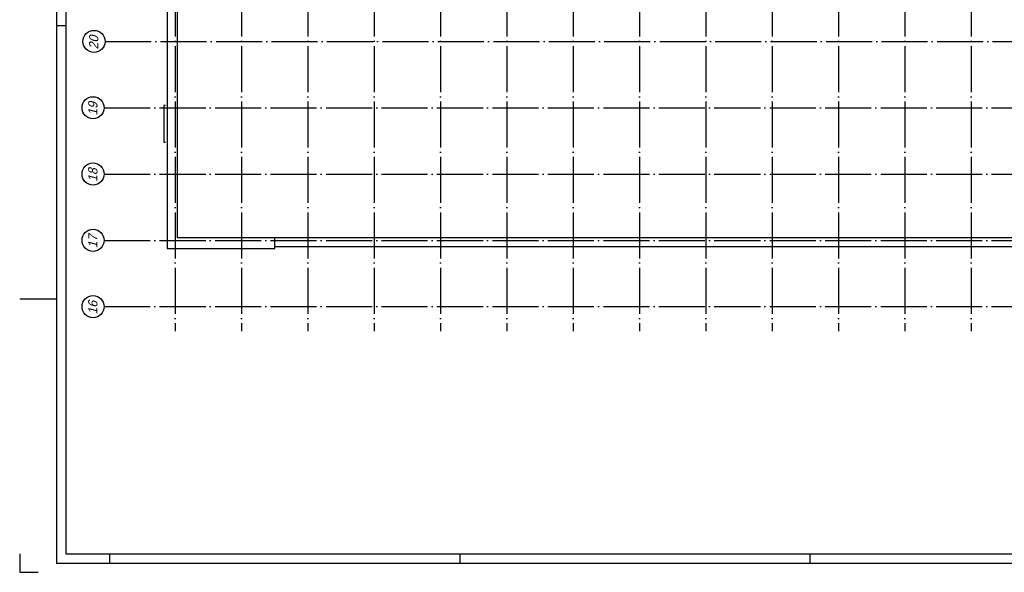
# Model space of a CAD drawing. Extents: x 0 to 1189, y 0 to 841.
# Tile 1 of 24: x 0 to 534, y 0 to 300. Entities that reach past the tile are written whole.
import ezdxf
from ezdxf.enums import TextEntityAlignment as Align

# ---------------------------------------------------------------- set-up
doc = ezdxf.new("R2010")
doc.units = 0
doc.header["$MEASUREMENT"] = 0
doc.linetypes.add('B0304', pattern=[6, 5, -0.5, 0, -0.5])
doc.layers.get('0').update_dxf_attribs({"linetype": 'CONTINUOUS'})
doc.layers.add('AL$1A---_ALGEMEEN', color=8, linetype='CONTINUOUS')
doc.layers.add('STRAMIEN', color=1, linetype='CONTINUOUS')
doc.styles.add('STYLE1', font='b-gbp', dxfattribs={"oblique": 15})

msp = doc.modelspace()

# ---------------------------------------------------------------- linework, layer by layer
at = {"color": 4}
for p, q in [((20, 836), (20, 5)), ((0, 148.5), (20, 148.5)), ((0, 10), (0, 0)), ((49, 5), (49, 10)), ((239, 5), (239, 10)), ((429, 5), (429, 10)), ((0, 0), (10, 0)), ((20, 5), (1184, 5))]:
    msp.add_line(p, q, dxfattribs=at)
at = {"color": 6}
for p, q in [((25, 831), (25, 10)), ((25, 10), (1179, 10))]:
    msp.add_line(p, q, dxfattribs=at)
at = {"color": 7}
msp.add_line((20, 297), (25, 297), dxfattribs=at)
at = {"layer": 'AL$1A---_ALGEMEEN', "ltscale": 2}
for p, q in [((79.95, 328.67), (79.95, 175.89)), ((85.7, 181.64), (85.7, 322.92)), ((79.2, 253.5), (78.14, 253.5)), ((78.14, 253.5), (78.14, 233.5)), ((78.14, 233.5), (79.2, 233.5)), ((592.37, 181.64), (85.7, 181.64)), ((138.51, 176.89), (138.51, 181.64)), ((138.51, 176.89), (586.63, 176.89)), ((138.51, 175.89), (138.51, 176.89)), ((79.95, 175.89), (138.51, 175.89))]:
    msp.add_line(p, q, dxfattribs=at)
at = {"layer": 'STRAMIEN', "color": 8, "linetype": 'B0304', "ltscale": 5}
for p, q in [((84.34, 737.28), (84.34, 131.01)), ((120.34, 737.28), (120.34, 131.01)), ((156.34, 737.28), (156.34, 131.01)), ((192.34, 737.28), (192.34, 131.01)), ((228.34, 737.28), (228.34, 131.01)), ((264.34, 737.28), (264.34, 131.01)), ((300.34, 737.28), (300.34, 131.01)), ((336.34, 737.28), (336.34, 131.01)), ((372.34, 737.28), (372.34, 131.01)), ((408.34, 737.28), (408.34, 131.01)), ((444.34, 737.28), (444.34, 131.01)), ((480.34, 737.28), (480.34, 131.01)), ((516.34, 737.28), (516.34, 131.01)), ((46.34, 288.28), (915.44, 288.28)), ((45.84, 252.28), (914.99, 252.28)), ((45.84, 216.28), (914.99, 216.28)), ((45.84, 180.28), (914.99, 180.28)), ((45.84, 144.28), (914.99, 144.28))]:
    msp.add_line(p, q, dxfattribs=at)
at = {"layer": 'STRAMIEN', "color": 8}
for centre in [(40.34, 288.28), (39.84, 252.28), (39.84, 216.28), (39.84, 180.28), (39.84, 144.28)]:
    msp.add_circle(centre, 6, dxfattribs=at)

# ---------------------------------------------------------------- texts
at = {"layer": 'STRAMIEN', "color": 8, "style": 'STYLE1', "oblique": 15}
for s, p in [('20', (44.19, 283.97)), ('19', (43.69, 247.97)), ('18', (43.69, 211.97)), ('17', (43.69, 175.97)), ('16', (43.69, 139.97))]:
    msp.add_text(s, height=5, rotation=90, dxfattribs=at).set_placement(p, align=Align.BOTTOM_LEFT)

doc.saveas('drawing.dxf')
